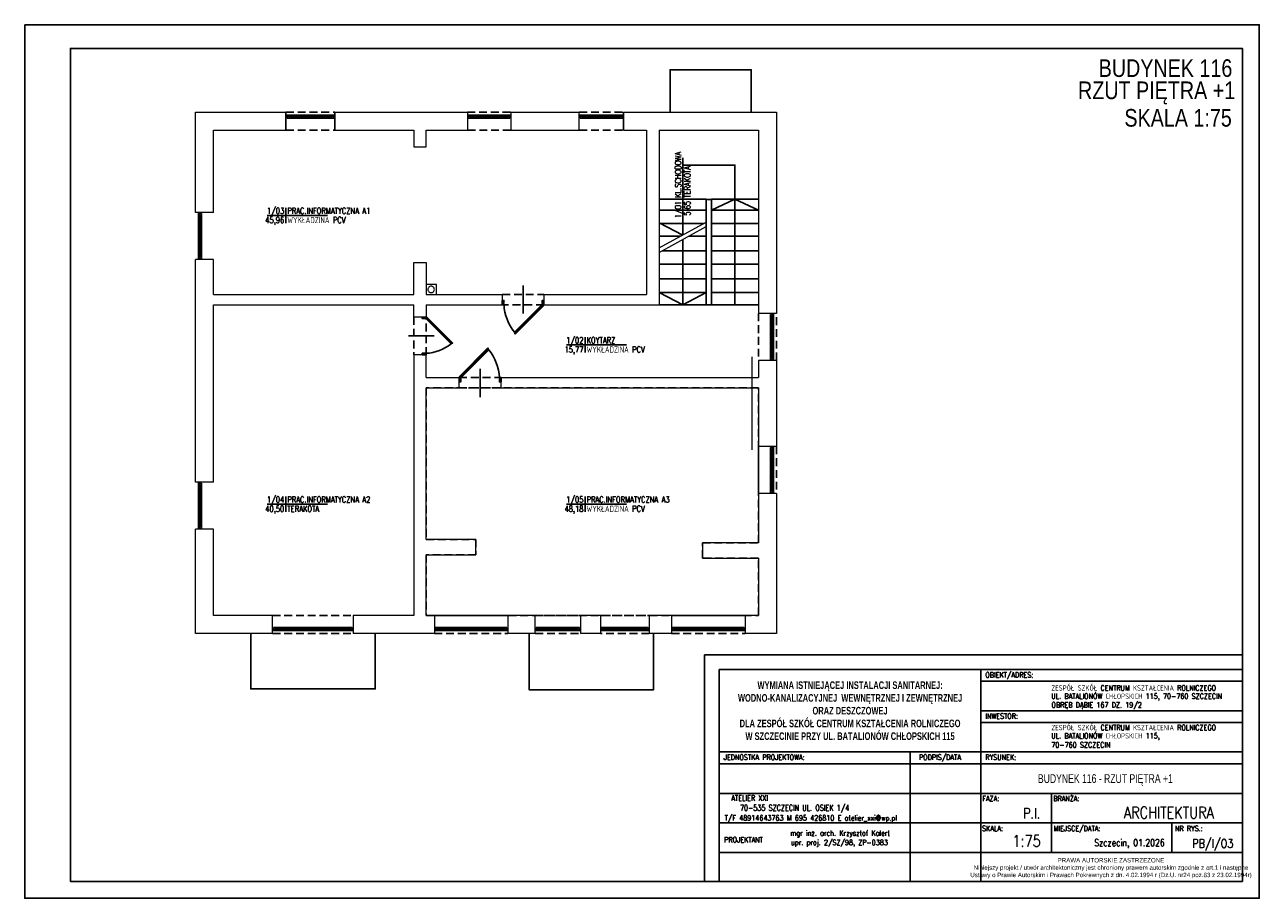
# Model space of a CAD drawing. Header units: millimetres. Extents: x -283 to 124139, y -3891 to 5906.
# Tile 55 of 55: x -283 to 2867, y 3678 to 5906. Entities that reach past the tile are written whole.
import ezdxf
from ezdxf.enums import TextEntityAlignment as Align

# ---------------------------------------------------------------- set-up
doc = ezdxf.new("R2010")
doc.units = ezdxf.units.MM
doc.header["$LTSCALE"] = 20
doc.header["$MEASUREMENT"] = 0
doc.linetypes.add('DASHEDX2', pattern=[1.5, 1, -0.5])
doc.layers.get('0').update_dxf_attribs({"color": 252, "linetype": 'CONTINUOUS'})
for name, color, linetype in [('1-OPIS', 252, 'CONTINUOUS'), ('1-OPIS-POM', 252, 'CONTINUOUS'), ('I-DRZWI', 252, 'CONTINUOUS'), ('I-NAD', 252, 'DASHEDX2'), ('I-OKNA', 252, 'CONTINUOUS'), ('I-SCIANA', 252, 'CONTINUOUS'), ('I-WIDOK', 252, 'CONTINUOUS'), ('TABELKA', 252, 'CONTINUOUS')]:
    doc.layers.add(name, color=color, linetype=linetype)
doc.styles.add('ARIAL', font='arial.ttf', dxfattribs={"width": 0.8})
doc.styles.add('ROMANS', font='romans.shx', dxfattribs={"width": 0.75})
doc.styles.add('STYLE2', font='romans.shx', dxfattribs={"width": 0.9})
doc.styles.add('STYLE3', font='arial.ttf', dxfattribs={"width": 0.7})
doc.styles.add('STYLE5PRAWA', font='arial.ttf', dxfattribs={"width": 0.8})

# ---------------------------------------------------------------- blocks, each defined once
blk = doc.blocks.new('PRAWAAUTOR1')
at = {"insert": (443, 174.2), "char_height": 7.5, "width": 500, "attachment_point": 5, "style": 'STYLE5PRAWA'}
blk.add_mtext('\\fArial|b0|i0|c238|p34;PRAWA AUTORSKIE ZASTRZEŻONE\\PNiniejszy projekt / utwór architektoniczny jest chroniony prawem autorskim zgodnie z art.1 i następne \\PUstawy o Prawie Autorskim i Prawach Pokrewnych z dn. 4.02.1994 r (Dz.U. nr24 poz.83 z 23.02.1994r)', dxfattribs=at)
blk = doc.blocks.new('kolko')
at = {"lineweight": 0}
for points in [[(904.8, 5230.6), (904.6, 5232.3), (904.1, 5233.8), (903.3, 5235.2), (902.3, 5236.4), (901.1, 5237.4), (899.7, 5238.1), (898.1, 5238.5), (896.5, 5238.7), (894.8, 5238.5), (893.3, 5238), (891.9, 5237.3), (890.7, 5236.3), (889.8, 5235), (889, 5233.6), (888.6, 5232.1), (888.4, 5230.4)], [(888.4, 5230.4), (888.6, 5228.8), (889.1, 5227.2), (889.9, 5225.9), (890.9, 5224.7), (892.1, 5223.7), (893.5, 5223), (895, 5222.5), (896.6, 5222.3), (898.3, 5222.5), (899.8, 5223), (901.2, 5223.8), (902.4, 5224.8), (903.4, 5226), (904.2, 5227.4), (904.6, 5229), (904.8, 5230.6)]]:
    blk.add_lwpolyline(points, dxfattribs=at)
blk = doc.blocks.new('D90')
blk.add_line((32.6, 45), (-28, 45))
for points in [[(-9.2, 87.2), (-9.2, 90), (0, 90), (0, 86.3), (-6.4, 86.3), (-6.4, 87.2)], [(-72.6, 61.8), (-11.7, 0.9), (-10.6, 2), (-71.5, 62.9)], [(-9.2, 2.8), (-9.2, 0), (0, 0), (0, 3.7), (-6.4, 3.7), (-6.4, 2.8)]]:
    blk.add_lwpolyline(points, close=True)
blk.add_lwpolyline([(-11.3, 2.7), (-9.5, 4.5), (-68.6, 63.5), (-70.3, 61.8)])
blk.add_arc((-4.6, -14.5), 100.9, 92.6186, 129.3487)
blk = doc.blocks.new('OPIS-POM')
for p, q in [((-60, 0), (135, 0)), ((0, 25), (0, -25))]:
    blk.add_line(p, q)
at = {"style": 'ROMANS', "width": 0.8, "flags": 4}
blk.add_attdef('NR', text='', height=20, dxfattribs=at).set_placement((-5, 5), align=Align.RIGHT)
blk.add_attdef('NAZWA', (5, 5), '', height=20, dxfattribs=at)
blk.add_attdef('POW.', text='', height=20, dxfattribs=at).set_placement((-5, -5), align=Align.TOP_RIGHT)
blk.add_attdef('POSADZKA', text='', height=20, dxfattribs=at).set_placement((5, -5), align=Align.TOP_LEFT)

msp = doc.modelspace()

# ---------------------------------------------------------------- linework, layer by layer
at = {"lineweight": 0}
msp.add_lwpolyline([(1572.9, 4821.8), (1572.9, 5058.9)], dxfattribs=at)
at = {"layer": 'I-NAD'}
for points in [[(383.6, 5682.4), (508.5, 5682.4)], [(846.3, 5682.4), (956.9, 5682.4)], [(1131.9, 5682.4), (1244.4, 5682.4)], [(383.6, 5636.3), (508.5, 5636.3)], [(956.9, 5636.3), (846.3, 5636.3)], [(1131.9, 5636.3), (1244.4, 5636.3)], [(935.4, 5217.3), (1041.6, 5217.3)], [(1041.6, 5191.6), (935.4, 5191.6)], [(1589, 5169.4), (1589, 5049.6)], [(1635.1, 5049.6), (1635.1, 5169.4)], [(709.9, 5160.2), (709.9, 5063.6)], [(741.3, 5063.6), (741.3, 5160.2)], [(741.3, 4980), (741.3, 4593), (868, 4593), (868, 4554.1), (741.3, 4554.1), (741.3, 4399.4), (1589, 4399.4), (1589, 4545.5), (1446.5, 4545.5), (1446.5, 4583), (1446.5, 4584.3), (1589, 4584.3), (1589, 4980), (741.3, 4980)], [(825.2, 5005.6), (932.5, 5005.6)], [(825.2, 4980), (932.5, 4980)], [(1589, 4830.1), (1589, 4710.2)], [(1635.1, 4830.1), (1635.1, 4710.2)], [(349.2, 4399.4), (554.8, 4399.4)], [(762.2, 4399.4), (949.7, 4399.4)], [(1019.6, 4399.4), (1134.8, 4399.4)], [(1186.2, 4399.4), (1310.4, 4399.4)], [(1554.8, 4399.4), (1367.3, 4399.4)], [(349.2, 4353.3), (554.8, 4353.3)], [(762.2, 4353.3), (949.7, 4353.3)], [(1019.6, 4353.3), (1134.8, 4353.3)], [(1310.4, 4353.3), (1186.2, 4353.3)], [(1367.3, 4353.3), (1554.8, 4353.3)]]:
    msp.add_lwpolyline(points, dxfattribs=at)
at = {"layer": 'I-OKNA'}
for points in [[(386.2, 5672.1), (388.7, 5672.1), (388.7, 5674.7), (383.6, 5674.7)], [(383.6, 5669.5), (386.2, 5669.5), (386.2, 5672.1), (386.2, 5667)], [(386.2, 5667), (391.3, 5667), (391.3, 5672.1), (386.2, 5672.1)], [(503.3, 5674.7), (388.7, 5674.7)], [(391.3, 5672.1), (500.7, 5672.1)], [(505.9, 5672.1), (500.7, 5672.1), (500.7, 5667), (505.9, 5667)], [(508.5, 5674.7), (503.3, 5674.7), (503.3, 5672.1), (505.9, 5672.1)], [(505.9, 5672.1), (505.9, 5669.5), (508.5, 5669.5)], [(505.9, 5667), (505.9, 5672.1)], [(848.8, 5672.1), (851.4, 5672.1), (851.4, 5674.7), (846.3, 5674.7)], [(846.3, 5669.5), (848.8, 5669.5), (848.8, 5672.1), (848.8, 5667)], [(848.8, 5667), (853.9, 5667), (853.9, 5672.1), (848.8, 5672.1)], [(951.9, 5674.7), (851.4, 5674.7)], [(853.9, 5672.1), (949.3, 5672.1)], [(954.4, 5672.1), (949.3, 5672.1), (949.3, 5667), (954.4, 5667)], [(956.9, 5674.7), (951.9, 5674.7), (951.9, 5672.1), (954.4, 5672.1)], [(954.4, 5672.1), (954.4, 5669.5), (956.9, 5669.5)], [(954.4, 5667), (954.4, 5672.1)], [(1134.4, 5672.1), (1136.9, 5672.1), (1136.9, 5674.7), (1131.9, 5674.7)], [(1131.9, 5669.5), (1134.4, 5669.5), (1134.4, 5672.1), (1134.4, 5667)], [(1134.4, 5667), (1139.5, 5667), (1139.5, 5672.1), (1134.4, 5672.1)], [(1239.3, 5674.7), (1136.9, 5674.7)], [(1139.5, 5672.1), (1236.7, 5672.1)], [(1241.9, 5672.1), (1236.7, 5672.1), (1236.7, 5667), (1241.9, 5667)], [(1244.4, 5674.7), (1239.3, 5674.7), (1239.3, 5672.1), (1241.9, 5672.1)], [(1241.9, 5672.1), (1241.9, 5669.5), (1244.4, 5669.5)], [(1241.9, 5667), (1241.9, 5672.1)], [(391.3, 5669.5), (500.7, 5669.5)], [(391.3, 5667), (500.7, 5667)], [(853.9, 5669.5), (949.3, 5669.5)], [(853.9, 5667), (949.3, 5667)], [(853.9, 5667), (949.3, 5667)], [(1139.5, 5669.5), (1236.7, 5669.5)], [(1139.5, 5667), (1236.7, 5667)], [(1139.5, 5667), (1236.7, 5667)], [(163, 5424.2), (163, 5421.6), (160.4, 5421.6), (160.4, 5426.8)], [(160.4, 5312.1), (160.4, 5421.6)], [(165.5, 5426.8), (165.5, 5424.2), (163, 5424.2), (168, 5424.2)], [(168, 5424.2), (168, 5419.2), (163, 5419.2), (163, 5424.2)], [(163, 5419.2), (163, 5314.6)], [(165.5, 5419.2), (165.5, 5314.6)], [(168, 5419.2), (168, 5314.6)], [(168, 5419.2), (168, 5314.6)], [(160.4, 5307), (160.4, 5312.1), (163, 5312.1), (163, 5309.5)], [(163, 5309.5), (163, 5314.6), (168, 5314.6), (168, 5309.5)], [(163, 5309.5), (165.5, 5309.5), (165.5, 5307)], [(168, 5309.5), (163, 5309.5)], [(1622.2, 5169.4), (1622.2, 5166.8), (1624.8, 5166.8), (1619.6, 5166.8)], [(1619.6, 5166.8), (1619.6, 5161.8), (1624.8, 5161.8), (1624.8, 5166.8)], [(1624.8, 5166.8), (1624.8, 5164.3), (1627.4, 5164.3), (1627.4, 5169.4)], [(1619.6, 5161.8), (1619.6, 5057.2)], [(1619.6, 5161.8), (1619.6, 5057.2)], [(1622.2, 5161.8), (1622.2, 5057.2)], [(1624.8, 5161.8), (1624.8, 5057.2)], [(1627.4, 5054.7), (1627.4, 5164.3)], [(1624.8, 5052.2), (1624.8, 5057.2), (1619.6, 5057.2), (1619.6, 5052.2)], [(1619.6, 5052.2), (1624.8, 5052.2)], [(1624.8, 5052.2), (1622.2, 5052.2), (1622.2, 5049.6)], [(1627.4, 5049.6), (1627.4, 5054.7), (1624.8, 5054.7), (1624.8, 5052.2)], [(1622.2, 4830.1), (1622.2, 4827.5), (1624.8, 4827.5), (1619.6, 4827.5)], [(1619.6, 4827.5), (1619.6, 4822.4), (1624.8, 4822.4), (1624.8, 4827.5)], [(1619.6, 4822.4), (1619.6, 4717.9)], [(1619.6, 4822.4), (1619.6, 4717.9)], [(1622.2, 4822.4), (1622.2, 4717.9)], [(1624.8, 4827.5), (1624.8, 4824.9), (1627.4, 4824.9), (1627.4, 4830.1)], [(1624.8, 4822.4), (1624.8, 4717.9)], [(1627.4, 4715.4), (1627.4, 4824.9)], [(163, 4736.8), (163, 4734.2), (160.4, 4734.2), (160.4, 4739.4)], [(160.4, 4624.6), (160.4, 4734.2)], [(165.5, 4739.4), (165.5, 4736.8), (163, 4736.8), (168, 4736.8)], [(168, 4736.8), (168, 4731.6), (163, 4731.6), (163, 4736.8)], [(163, 4731.6), (163, 4627.2)], [(165.5, 4731.6), (165.5, 4627.2)], [(168, 4731.6), (168, 4627.2)], [(168, 4731.6), (168, 4627.2)], [(1624.8, 4712.8), (1624.8, 4717.9), (1619.6, 4717.9), (1619.6, 4712.8)], [(1619.6, 4712.8), (1624.8, 4712.8)], [(1624.8, 4712.8), (1622.2, 4712.8), (1622.2, 4710.2)], [(1627.4, 4710.2), (1627.4, 4715.4), (1624.8, 4715.4), (1624.8, 4712.8)], [(160.4, 4619.5), (160.4, 4624.6), (163, 4624.6), (163, 4622.1)], [(163, 4622.1), (163, 4627.2), (168, 4627.2), (168, 4622.1)], [(163, 4622.1), (165.5, 4622.1), (165.5, 4619.5)], [(168, 4622.1), (163, 4622.1)], [(351.8, 4363.6), (351.8, 4366.2), (349.2, 4366.2)], [(349.2, 4361), (354.4, 4361), (354.4, 4363.6), (351.8, 4363.6)], [(351.8, 4363.6), (356.9, 4363.6), (356.9, 4368.8), (351.8, 4368.8)], [(351.8, 4368.8), (351.8, 4363.6)], [(354.4, 4361), (549.7, 4361)], [(547.1, 4368.8), (356.9, 4368.8)], [(547.1, 4368.8), (356.9, 4368.8)], [(547.1, 4366.2), (356.9, 4366.2)], [(547.1, 4363.6), (356.9, 4363.6)], [(552.3, 4368.8), (547.1, 4368.8), (547.1, 4363.6), (552.3, 4363.6)], [(552.3, 4363.6), (549.7, 4363.6), (549.7, 4361), (554.8, 4361)], [(554.8, 4366.2), (552.3, 4366.2), (552.3, 4363.6), (552.3, 4368.8)], [(764.7, 4363.6), (764.7, 4366.2), (762.2, 4366.2)], [(762.2, 4361), (767.3, 4361), (767.3, 4363.6), (764.7, 4363.6)], [(764.7, 4363.6), (769.9, 4363.6), (769.9, 4368.8), (764.7, 4368.8)], [(764.7, 4368.8), (764.7, 4363.6)], [(767.3, 4361), (944.6, 4361)], [(942, 4368.8), (769.9, 4368.8)], [(942, 4368.8), (769.9, 4368.8)], [(942, 4366.2), (769.9, 4366.2)], [(942, 4363.6), (769.9, 4363.6)], [(947.2, 4368.8), (942, 4368.8), (942, 4363.6), (947.2, 4363.6)], [(947.2, 4363.6), (944.6, 4363.6), (944.6, 4361), (949.7, 4361)], [(949.7, 4366.2), (947.2, 4366.2), (947.2, 4363.6), (947.2, 4368.8)], [(1022.2, 4363.6), (1022.2, 4366.2), (1019.6, 4366.2)], [(1019.6, 4361), (1024.7, 4361), (1024.7, 4363.6), (1022.2, 4363.6)], [(1022.2, 4363.6), (1027.2, 4363.6), (1027.2, 4368.8), (1022.2, 4368.8)], [(1022.2, 4368.8), (1022.2, 4363.6)], [(1024.7, 4361), (1129.8, 4361)], [(1127.2, 4368.8), (1027.2, 4368.8)], [(1127.2, 4368.8), (1027.2, 4368.8)], [(1127.2, 4366.2), (1027.2, 4366.2)], [(1127.2, 4363.6), (1027.2, 4363.6)], [(1132.3, 4368.8), (1127.2, 4368.8), (1127.2, 4363.6), (1132.3, 4363.6)], [(1132.3, 4363.6), (1129.8, 4363.6), (1129.8, 4361), (1134.8, 4361)], [(1134.8, 4366.2), (1132.3, 4366.2), (1132.3, 4363.6), (1132.3, 4368.8)], [(1188.7, 4363.6), (1188.7, 4366.2), (1186.2, 4366.2)], [(1186.2, 4361), (1191.3, 4361), (1191.3, 4363.6), (1188.7, 4363.6)], [(1188.7, 4363.6), (1193.9, 4363.6), (1193.9, 4368.8), (1188.7, 4368.8)], [(1188.7, 4368.8), (1188.7, 4363.6)], [(1191.3, 4361), (1305.3, 4361)], [(1302.7, 4368.8), (1193.9, 4368.8)], [(1302.7, 4368.8), (1193.9, 4368.8)], [(1302.7, 4366.2), (1193.9, 4366.2)], [(1302.7, 4363.6), (1193.9, 4363.6)], [(1307.9, 4368.8), (1302.7, 4368.8), (1302.7, 4363.6), (1307.9, 4363.6)], [(1307.9, 4363.6), (1305.3, 4363.6), (1305.3, 4361), (1310.4, 4361)], [(1310.4, 4366.2), (1307.9, 4366.2), (1307.9, 4363.6), (1307.9, 4368.8)], [(1369.8, 4363.6), (1369.8, 4366.2), (1367.3, 4366.2)], [(1367.3, 4361), (1372.3, 4361), (1372.3, 4363.6), (1369.8, 4363.6)], [(1369.8, 4363.6), (1374.9, 4363.6), (1374.9, 4368.8), (1369.8, 4368.8)], [(1369.8, 4368.8), (1369.8, 4363.6)], [(1372.3, 4361), (1549.7, 4361)], [(1547.2, 4368.8), (1374.9, 4368.8)], [(1547.2, 4368.8), (1374.9, 4368.8)], [(1547.2, 4366.2), (1374.9, 4366.2)], [(1547.2, 4363.6), (1374.9, 4363.6)], [(1552.2, 4368.8), (1547.2, 4368.8), (1547.2, 4363.6), (1552.2, 4363.6)], [(1552.2, 4363.6), (1549.7, 4363.6), (1549.7, 4361), (1554.8, 4361)], [(1554.8, 4366.2), (1552.2, 4366.2), (1552.2, 4363.6), (1552.2, 4368.8)]]:
    msp.add_lwpolyline(points, dxfattribs=at)
at = {"layer": 'I-SCIANA', "lineweight": 0}
for points in [[(152.7, 5426.8), (152.7, 5682.4), (383.6, 5682.4)], [(383.6, 5636.3), (383.6, 5682.4)], [(383.6, 5682.4), (383.6, 5636.3)], [(508.5, 5682.4), (839.4, 5682.4)], [(508.5, 5682.4), (846.3, 5682.4)], [(508.5, 5636.3), (508.5, 5682.4)], [(508.5, 5682.4), (508.5, 5636.3)], [(846.3, 5682.4), (846.3, 5636.3)], [(956.9, 5682.4), (1131.9, 5682.4)], [(956.9, 5682.4), (1131.9, 5682.4)], [(956.9, 5682.4), (956.9, 5636.3)], [(956.9, 5682.4), (956.9, 5636.3)], [(1131.9, 5636.3), (1131.9, 5682.4)], [(1244.4, 5636.3), (1244.4, 5682.4)], [(1244.4, 5682.4), (1244.4, 5636.3)], [(1244.4, 5682.4), (1635.1, 5682.4), (1635.1, 5169.4)], [(198.6, 5426.8), (198.6, 5636.3), (383.6, 5636.3)], [(508.5, 5636.3), (709.9, 5636.3)], [(709.9, 5636.3), (709.9, 5593.7), (741.3, 5593.7), (741.3, 5636.3)], [(741.3, 5636.3), (839.4, 5636.3)], [(748.2, 5636.3), (846.3, 5636.3)], [(956.9, 5636.3), (1131.9, 5636.3)], [(956.9, 5636.3), (1131.9, 5636.3)], [(1244.4, 5636.3), (1303.1, 5636.3)], [(1303.1, 5636.3), (1303.1, 5217.3)], [(1335.5, 5636.3), (1335.5, 5191.6)], [(1335.5, 5636.3), (1589, 5636.3), (1589, 5169.4)], [(198.6, 5426.8), (152.7, 5426.8)], [(1335.5, 5336.2), (1456, 5402.4)], [(1335.5, 5324.4), (1456, 5390.6)], [(152.7, 4739.4), (152.7, 5307)], [(198.6, 5307), (152.7, 5307)], [(198.6, 5217.3), (198.6, 5307)], [(709.9, 5217.3), (709.9, 5299.4), (741.3, 5299.4), (741.3, 5217.3)], [(198.6, 5217.3), (709.9, 5217.3)], [(741.3, 5217.3), (935.4, 5217.3)], [(935.4, 5217.3), (935.4, 5191.6)], [(1041.6, 5217.3), (1303.1, 5217.3)], [(1041.6, 5217.3), (1041.6, 5191.6)], [(198.6, 5191.6), (709.9, 5191.6)], [(198.6, 4739.4), (198.6, 5191.6)], [(741.3, 5191.6), (741.3, 5160.2), (709.9, 5160.2), (709.9, 5191.6)], [(741.3, 5191.6), (935.4, 5191.6)], [(1041.6, 5191.6), (1335.5, 5191.6)], [(1635.1, 5169.4), (1589, 5169.4)], [(1635.1, 5169.4), (1589, 5169.4)], [(741.3, 5005.6), (741.3, 5063.6), (709.9, 5063.6), (709.9, 4399.4)], [(1589, 5049.6), (1589, 5005.6)], [(1635.1, 5049.6), (1589, 5049.6)], [(1635.1, 5049.6), (1589, 5049.6)], [(1635.1, 5049.6), (1635.1, 4830.1)], [(741.3, 5005.6), (825.2, 5005.6)], [(741.3, 4980), (825.2, 4980)], [(741.3, 4593), (741.3, 4980)], [(825.2, 4980), (825.2, 5005.6)], [(932.5, 5005.6), (1589, 5005.6)], [(932.5, 4980), (932.5, 5005.6)], [(932.5, 4980), (1589, 4980)], [(1589, 4980), (1589, 4830.1)], [(1635.1, 4830.1), (1589, 4830.1)], [(198.6, 4739.4), (152.7, 4739.4)], [(198.6, 4739.4), (152.7, 4739.4)], [(1635.1, 4710.2), (1635.1, 4353.3), (1554.8, 4353.3)], [(1589, 4710.2), (1589, 4584.3)], [(1635.1, 4710.2), (1589, 4710.2)], [(293.6, 4353.3), (152.7, 4353.3), (152.7, 4619.5)], [(293.6, 4353.3), (152.7, 4353.3), (152.7, 4619.5)], [(198.6, 4619.5), (152.7, 4619.5)], [(198.6, 4619.5), (152.7, 4619.5)], [(349.2, 4399.4), (198.6, 4399.4), (198.6, 4619.5)], [(741.3, 4554.1), (868, 4554.1), (868, 4593), (741.3, 4593)], [(1589, 4584.3), (1446.5, 4584.3), (1446.5, 4545.5), (1589, 4545.5)], [(1589, 4584.3), (1446.5, 4584.3), (1446.5, 4545.5), (1589, 4545.5)], [(741.3, 4399.4), (741.3, 4554.1)], [(1589, 4545.5), (1589, 4399.4), (1554.8, 4399.4)], [(349.2, 4353.3), (349.2, 4399.4)], [(564.5, 4399.4), (554.8, 4399.4)], [(554.8, 4399.4), (554.8, 4353.3)], [(709.9, 4399.4), (564.5, 4399.4)], [(762.2, 4399.4), (741.3, 4399.4)], [(762.2, 4399.4), (762.2, 4353.3)], [(1019.6, 4399.4), (949.7, 4399.4)], [(949.7, 4399.4), (949.7, 4353.3)], [(1019.6, 4353.3), (1019.6, 4399.4)], [(1186.2, 4399.4), (1134.8, 4399.4)], [(1134.8, 4399.4), (1134.8, 4353.3)], [(1186.2, 4399.4), (1186.2, 4353.3)], [(1367.3, 4399.4), (1310.4, 4399.4)], [(1310.4, 4399.4), (1310.4, 4353.3)], [(1367.3, 4399.4), (1367.3, 4353.3)], [(1554.8, 4399.4), (1554.8, 4353.3)], [(349.2, 4353.3), (293.6, 4353.3)], [(610.5, 4353.3), (554.8, 4353.3)], [(762.2, 4353.3), (610.5, 4353.3)], [(1002, 4353.3), (949.7, 4353.3)], [(1019.6, 4353.3), (1002, 4353.3)], [(1186.2, 4353.3), (1134.8, 4353.3)], [(1319, 4353.3), (1310.4, 4353.3)], [(1367.3, 4353.3), (1319, 4353.3)]]:
    msp.add_lwpolyline(points, dxfattribs=at)
msp.add_lwpolyline([(741.3, 5217.3), (767.3, 5217.3), (767.3, 5243), (741.3, 5243)], close=True, dxfattribs=at)
at = {"layer": 'I-WIDOK'}
for p, q in [((1395.8, 5369.3), (1335.5, 5400.1)), ((1395.8, 5357.5), (1395.8, 5191.6)), ((1395.8, 5191.6), (1335.5, 5222.4))]:
    msp.add_line(p, q, dxfattribs=at)
for points in [[(1570.5, 5682.4), (1570.5, 5790.6), (1363.4, 5790.6), (1363.4, 5682.4)], [(1529.1, 5191.6), (1529.1, 5547.7), (1395.8, 5547.7), (1395.8, 5369.3)], [(1335.5, 5460.3), (1456, 5460.3)], [(1469.1, 5460.3), (1589, 5460.3)], [(1529.1, 5460.3), (1469.1, 5432.4)], [(1529.1, 5460.3), (1589, 5432.4)], [(1335.5, 5432.4), (1456, 5432.4)], [(1469.1, 5432.4), (1589, 5432.4)], [(1335.5, 5398.3), (1448.5, 5398.3)], [(1469.1, 5398.3), (1589, 5398.3)], [(1335.5, 5366.3), (1390.4, 5366.3)], [(1411.9, 5366.3), (1456, 5366.3)], [(1469.1, 5366.3), (1589, 5366.3)], [(1343.1, 5329), (1456, 5329)], [(1469.1, 5329), (1589, 5329)], [(1335.5, 5294.7), (1456, 5294.7)], [(1469.1, 5294.7), (1589, 5294.7)], [(1335.5, 5257.8), (1456, 5257.8)], [(1469.1, 5257.8), (1589, 5257.8)], [(1335.5, 5222.4), (1456, 5222.4)], [(1395.8, 5191.6), (1456, 5222.4)], [(1469.1, 5222.4), (1589, 5222.4)], [(1335.5, 5191.6), (1456, 5191.6)], [(1469.1, 5191.6), (1589, 5191.6)], [(611.5, 4353.3), (611.5, 4211.9), (293.8, 4211.9), (293.8, 4353.3)], [(1321.3, 4353.3), (1321.3, 4209.9), (1003.7, 4209.9), (1003.7, 4353.3)]]:
    msp.add_lwpolyline(points, dxfattribs=at)
msp.add_lwpolyline([(1456, 5191.6), (1469.1, 5191.6), (1469.1, 5460.2), (1456, 5460.2)], close=True, dxfattribs=at)
at = {"layer": 'TABELKA'}
for p, q in [((2824, 4298.8), (1451.5, 4298.8)), ((1451.5, 4298.8), (1451.5, 3721)), ((2824, 4261.3), (1489, 4261.3)), ((1489, 4261.3), (1489, 3721)), ((2156.5, 4261.3), (2156.5, 3721)), ((2824, 3795.1), (2824, 4261.3)), ((2824, 3721), (2824, 4261.3)), ((2824, 3721), (2824, 4261.3)), ((2824, 3795.1), (2824, 4261.3)), ((2824, 3721), (2824, 4261.3)), ((2156.5, 4231.3), (2824, 4231.3)), ((2156.5, 4156.3), (2824, 4156.3)), ((2156.5, 4126.3), (2824, 4126.3)), ((1489, 4051.3), (2824, 4051.3)), ((1489, 4051.3), (2156.5, 4051.3)), ((1976.5, 4051.3), (1976.5, 3721)), ((1489, 4021.3), (2824, 4021.3)), ((1489, 4021.3), (2156.5, 4021.3)), ((1489, 3945.1), (2824, 3945.1)), ((2336.5, 3945.1), (2336.5, 3795.1)), ((2336.5, 3945.1), (2336.5, 3795.1)), ((1489, 3870.1), (2824, 3870.1)), ((1489, 3870.1), (2156.5, 3870.1)), ((2644, 3870.1), (2644, 3795.1)), ((1489, 3795.1), (2824, 3795.1)), ((1489, 3795.1), (2824, 3795.1)), ((2119, 3721), (1489, 3721)), ((1489, 3721), (2824, 3721))]:
    msp.add_line(p, q, dxfattribs=at)
for points in [[(-283.1, 5905.5), (-283.1, 3678), (2866.9, 3678), (2866.9, 5905.5)], [(-283.1, 5905.5), (-283.1, 3678), (2866.9, 3678), (2866.9, 5905.5)], [(-166.4, 3721), (2824, 3721), (2824, 5845), (-166.4, 5845)]]:
    msp.add_lwpolyline(points, close=True, dxfattribs=at)

# ---------------------------------------------------------------- block references
at = {"layer": '1-OPIS-POM', "xscale": 0.7862338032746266, "yscale": 0.7862338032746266, "zscale": 0.7862338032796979, "rotation": 90}
msp.add_blockref('OPIS-POM', (1395.8, 5460.3), dxfattribs=at).add_auto_attribs({'NR': '1/01', 'NAZWA': 'KL.SCHODOWA', 'POW.': '5,65', 'POSADZKA': 'TERAKOTA'})
at = {"layer": '1-OPIS-POM', "xscale": 0.7862338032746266, "yscale": 0.7862338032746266, "zscale": 0.7862338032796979}
for p, values in [((383, 5419.2), {'NR': '1/03', 'NAZWA': 'PRAC.INFORMATYCZNA A1', 'POW.': '45,96', 'POSADZKA': 'WYKŁADZINA PCV'}), ((1146.5, 5089.1), {'NR': '1/02', 'NAZWA': 'KOYTARZ', 'POW.': '15,77', 'POSADZKA': 'WYKŁADZINA PCV'}), ((383, 4683), {'NR': '1/04', 'NAZWA': 'PRAC.INFORMATYCZNA A2', 'POW.': '40,50', 'POSADZKA': 'TERAKOTA'}), ((1146.5, 4683), {'NR': '1/05', 'NAZWA': 'PRAC.INFORMATYCZNA A3', 'POW.': '48,18', 'POSADZKA': 'WYKŁADZINA PCV'})]:
    msp.add_blockref('OPIS-POM', p, dxfattribs=at).add_auto_attribs(values)
at = {"layer": 'I-DRZWI'}
for p, xscale, yscale, zscale, rotation in [((1041.6, 5202.5), 1.179356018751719, 1.179356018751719, 1.179356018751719, 90), ((731.4, 5160.2), 1.072874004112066, 1.072874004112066, 1.072874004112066, 180), ((825.2, 4994.7), 1.191883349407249, 1.191883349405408, 1.191883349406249, 270)]:
    msp.add_blockref('D90', p, dxfattribs=dict(at, xscale=xscale, yscale=yscale, zscale=zscale, rotation=rotation))
at = {"layer": 'I-WIDOK'}
msp.add_blockref('kolko', (-142.7, 0), dxfattribs=at)
at = {"layer": 'TABELKA', "xscale": 1.499988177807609, "yscale": 1.499988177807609, "zscale": 1.499988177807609}
msp.add_blockref('PRAWAAUTOR1', (1824, 3493.3), dxfattribs=at)

# ---------------------------------------------------------------- texts
at = {"layer": '1-OPIS', "char_height": 45, "width": 699.218, "attachment_point": 5, "style": 'ARIAL'}
for s, insert in [('{\\fArial|b0|i0|c0|p0;BUDYNEK 116}', (2627.6, 5794.5)), ('{\\fArial|b0|i0|c0|p0;RZUT PI\\fArial|b0|i0|c238|p0;ĘTRA +1}', (2604.9, 5731.4)), ('{\\fArial|b0|i0|c0|p0;SKALA 1:75}', (2659.7, 5667.8))]:
    msp.add_mtext(s, dxfattribs=dict(at, insert=insert))
at = {"layer": 'TABELKA', "width": 0.8}
for s, style, p in [('OBIEKT/ADRES:', 'ROMANS', (2167.9, 4240.8)), ('ZESPÓŁ SZKÓŁ CENTRUM KSZTAŁCENIA ROLNICZEGO', 'ROMANS', (2336.3, 4207.5)), ('UL. BATALIONÓW CHŁOPSKICH 115, 70-760 SZCZECIN  ', 'ROMANS', (2336.2, 4186.5)), ('OBRĘB DĄBIE 167 DZ. 19/2', 'ROMANS', (2336.7, 4164.3)), ('INWESTOR:', 'ROMANS', (2167.9, 4135.8)), ('ZESPÓŁ SZKÓŁ CENTRUM KSZTAŁCENIA ROLNICZEGO', 'ROMANS', (2336.3, 4106.5)), ('UL. BATALIONÓW CHŁOPSKICH 115, ', 'ROMANS', (2336.2, 4085.5)), ('70-760 SZCZECIN  ', 'ROMANS', (2336.2, 4062.3)), ('JEDNOSTKA PROJEKTOWA:', 'ROMANS', (1500.4, 4030.8)), ('PODPIS/DATA', 'ROMANS', (1998.5, 4030.8)), ('RYSUNEK:', 'ROMANS', (2167.9, 4030.8)), ('FAZA:', 'ROMANS', (2160.1, 3925.5)), ('BRANŻA:', 'ROMANS', (2341.1, 3925.5)), ('T/F 48914643763 M 695 426810 E atelier_xxi@wp.pl', 'ROMANS', (1502.9, 3876.1)), ('mgr inż. arch. Krzysztof Kalert', 'STYLE2', (1670.1, 3837.5)), ('SKALA:', 'ROMANS', (2159.4, 3849.4)), ('MIEJSCE/DATA:', 'ROMANS', (2342, 3849.4)), ('NR RYS.:', 'ROMANS', (2651.7, 3849.3)), ('PROJEKTANT', 'STYLE2', (1501.5, 3820.7)), ('upr. proj. 2/SZ/98, ZP-0383', 'STYLE2', (1671.9, 3813.8))]:
    msp.add_text(s, height=13.5, dxfattribs=dict(at, style=style)).set_placement(p)
at = {"layer": 'TABELKA', "style": 'ROMANS', "width": 0.8}
for s, height, p in [('ATELIER XXI ', 15, (1621.7, 3926.2)), ('70-535 SZCZECIN UL. OSIEK 1/4', 15, (1820.6, 3901.3)), ('P.I.', 26.25, (2308.3, 3881.7)), ('ARCHITEKTURA', 30, (2750.8, 3881.6)), ('1:75', 30, (2309.2, 3809.3)), ('Szczecin, 01.2026', 18, (2625.5, 3811)), ('PB/I/O3', 22.5, (2800.6, 3806.5))]:
    msp.add_text(s, height=height, dxfattribs=at).set_placement(p, align=Align.RIGHT)
at = {"layer": 'TABELKA', "insert": (1822.8, 4156.3), "char_height": 19.4998, "width": 667.495, "attachment_point": 5, "style": 'STYLE3'}
msp.add_mtext('{\\fArial|b1|i0|c238|p34;WYMIANA ISTNIEJĄCEJ INSTALACJI SANITARNEJ: WODNO-KANALIZACYJNEJ  WEWNĘTRZNEJ I ZEWNĘTRZNEJ  \\PORAZ DESZCZOWEJ \\PDLA ZESP\\fArial|b1|i0|c0|p34;Ó\\fArial|b1|i0|c238|p34;Ł SZK\\fArial|b1|i0|c0|p34;Ó\\fArial|b1|i0|c238|p34;Ł CENTRUM KSZTAŁCENIA ROLNICZEGO \\PW SZCZECINIE PRZY UL. BATALION\\fArial|b1|i0|c0|p34;Ó\\fArial|b1|i0|c238|p34;W CHŁOPSKICH 115}', dxfattribs=at)
at = {"layer": 'TABELKA', "insert": (2302.1, 3994.5), "char_height": 22.5, "attachment_point": 1, "style": 'STYLE3'}
msp.add_mtext('{\\fArial|b0|i0|c0|p0;BUDYNEK 116 - RZUT PI\\fArial|b0|i0|c238|p0;ĘTRA +1}', dxfattribs=at)

doc.saveas('drawing.dxf')
